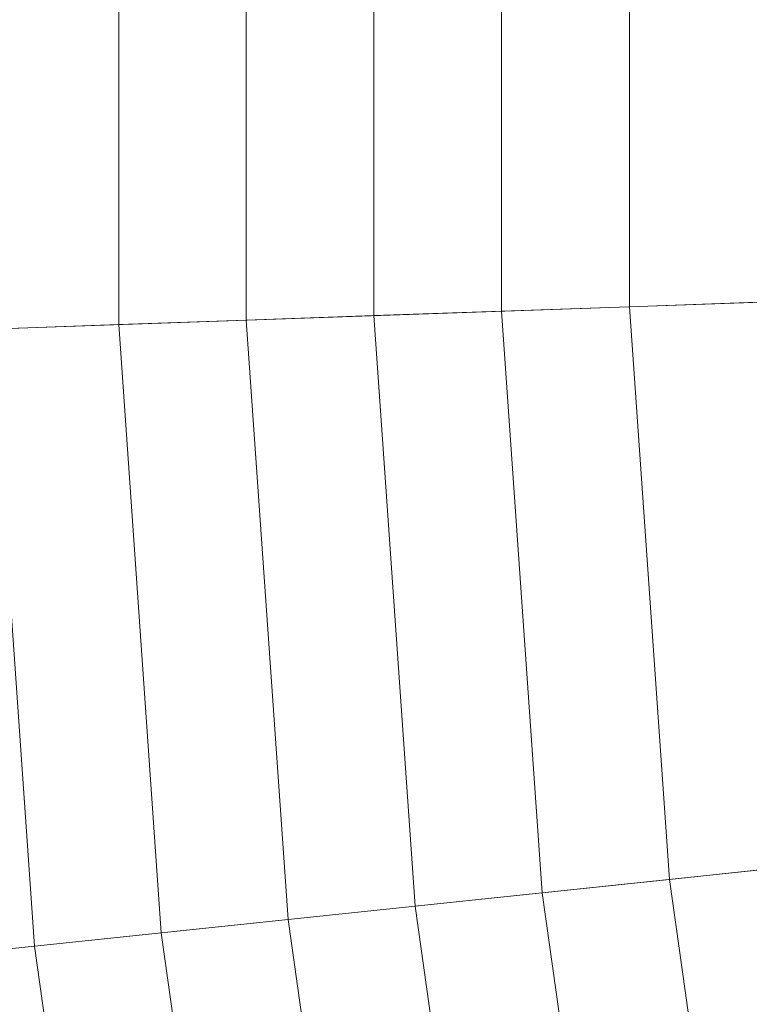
# Model space of a CAD drawing. Header units: centimetres. Extents: x -6.39 to 0.8, y 3.58 to 10.78.
# Tile 79 of 256: x -4.75 to -4.59, y 6.96 to 7.18. Entities that reach past the tile are written whole.
import ezdxf

# ---------------------------------------------------------------- set-up
doc = ezdxf.new("R2010")
doc.units = ezdxf.units.CM
doc.header["$LTSCALE"] = 2.54
doc.layers.add('Lucido design-1', color=7, linetype='Continuous')

# ---------------------------------------------------------------- blocks, each defined once
blk = doc.blocks.new('Gruppo-1')
at = {"color": 142, "linetype": 'Continuous', "lineweight": 9}
for points in [[(-6.39139, 7.30469, -13.70234), (-6.39139, 7.05351, -13.70234), (-2.79712, 7.17903, -13.70234), (-2.79712, 7.17918, -13.70234)], [(-4.72837, 7.24662, -12.85636), (-4.72837, 7.11159, -12.85636), (-4.7566, 7.1106, -12.86369), (-4.7566, 7.2476, -12.86369)], [(-4.70012, 7.24563, -12.84913), (-4.70012, 7.11257, -12.84913), (-4.72837, 7.11159, -12.85636), (-4.72837, 7.24662, -12.85636)], [(-4.67184, 7.24464, -12.842), (-4.67184, 7.11356, -12.842), (-4.70012, 7.11257, -12.84913), (-4.70012, 7.24563, -12.84913)], [(-4.64354, 7.24366, -12.83497), (-4.64354, 7.11455, -12.83497), (-4.67184, 7.11356, -12.842), (-4.67184, 7.24464, -12.842)], [(-4.61521, 7.24267, -12.82804), (-4.61521, 7.11554, -12.82804), (-4.64354, 7.11455, -12.83497), (-4.64354, 7.24366, -12.83497)], [(-4.58687, 7.24168, -12.82121), (-4.58687, 7.11653, -12.82121), (-4.61521, 7.11554, -12.82804), (-4.61521, 7.24267, -12.82804)], [(-6.39139, 7.05351, -13.70234), (-6.37387, 6.80294, -13.70234), (-2.79711, 7.17888, -13.70234), (-2.79712, 7.17903, -13.70234)], [(-6.37387, 6.80294, -13.70234), (-6.33891, 6.55421, -13.70234), (-2.79709, 7.17873, -13.70234), (-2.79711, 7.17888, -13.70234)], [(-6.33891, 6.55421, -13.70234), (-6.28669, 6.30852, -13.70234), (-2.79706, 7.17858, -13.70234), (-2.79709, 7.17873, -13.70234)], [(-6.28669, 6.30852, -13.70234), (-6.21746, 6.06707, -13.70234), (-2.79702, 7.17843, -13.70234), (-2.79706, 7.17858, -13.70234)], [(-6.21746, 6.06707, -13.70234), (-6.13155, 5.83103, -13.70234), (-2.79696, 7.17829, -13.70234), (-2.79702, 7.17843, -13.70234)], [(-6.13155, 5.83103, -13.70234), (-6.02938, 5.60157, -13.70234), (-2.7969, 7.17815, -13.70234), (-2.79696, 7.17829, -13.70234)], [(-6.02938, 5.60157, -13.70234), (-5.91146, 5.37979, -13.70234), (-2.79683, 7.17802, -13.70234), (-2.7969, 7.17815, -13.70234)], [(-5.91146, 5.37979, -13.70234), (-5.77836, 5.16678, -13.70234), (-2.79675, 7.17789, -13.70234), (-2.79683, 7.17802, -13.70234)], [(-5.77836, 5.16678, -13.70234), (-5.63072, 4.96357, -13.70234), (-2.79666, 7.17777, -13.70234), (-2.79675, 7.17789, -13.70234)], [(-5.63072, 4.96357, -13.70234), (-5.46926, 4.77115, -13.70234), (-2.79657, 7.17766, -13.70234), (-2.79666, 7.17777, -13.70234)], [(-5.46926, 4.77115, -13.70234), (-5.29478, 4.59047, -13.70234), (-2.79646, 7.17755, -13.70234), (-2.79657, 7.17766, -13.70234)], [(-5.29478, 4.59047, -13.70234), (-5.10811, 4.42239, -13.70234), (-2.79635, 7.17745, -13.70234), (-2.79646, 7.17755, -13.70234)], [(-5.10811, 4.42239, -13.70234), (-4.91018, 4.26775, -13.70234), (-2.79623, 7.17735, -13.70234), (-2.79635, 7.17745, -13.70234)], [(-4.91018, 4.26775, -13.70234), (-4.70194, 4.12729, -13.70234), (-2.79611, 7.17727, -13.70234), (-2.79623, 7.17735, -13.70234)], [(-4.70194, 4.12729, -13.70234), (-4.48441, 4.0017, -13.70234), (-2.79597, 7.17719, -13.70234), (-2.79611, 7.17727, -13.70234)], [(-4.61521, 7.11554, -12.82804), (-4.60635, 6.98872, -12.82804), (-4.63453, 6.98576, -12.83497), (-4.64354, 7.11455, -12.83497)], [(-4.58687, 7.11653, -12.82121), (-4.57814, 6.99168, -12.82121), (-4.60635, 6.98872, -12.82804), (-4.61521, 7.11554, -12.82804)], [(-4.67184, 7.11356, -12.842), (-4.6627, 6.98279, -12.842), (-4.69083, 6.97984, -12.84913), (-4.70012, 7.11257, -12.84913)], [(-4.64354, 7.11455, -12.83497), (-4.63453, 6.98576, -12.83497), (-4.6627, 6.98279, -12.842), (-4.67184, 7.11356, -12.842)], [(-4.72837, 7.11159, -12.85636), (-4.71895, 6.97688, -12.85636), (-4.74704, 6.97393, -12.86369), (-4.7566, 7.1106, -12.86369)], [(-4.70012, 7.11257, -12.84913), (-4.69083, 6.97984, -12.84913), (-4.71895, 6.97688, -12.85636), (-4.72837, 7.11159, -12.85636)], [(-4.7566, 7.1106, -12.86369), (-4.74704, 6.97393, -12.86369), (-4.7751, 6.97098, -12.87112), (-4.7848, 7.10962, -12.87112)], [(-4.57814, 6.99168, -12.82121), (-4.56072, 6.86775, -12.82121), (-4.58865, 6.86283, -12.82804), (-4.60635, 6.98872, -12.82804)], [(-4.60635, 6.98872, -12.82804), (-4.58865, 6.86283, -12.82804), (-4.61656, 6.8579, -12.83497), (-4.63453, 6.98576, -12.83497)], [(-4.63453, 6.98576, -12.83497), (-4.61656, 6.8579, -12.83497), (-4.64445, 6.85299, -12.842), (-4.6627, 6.98279, -12.842)], [(-4.6627, 6.98279, -12.842), (-4.64445, 6.85299, -12.842), (-4.67232, 6.84807, -12.84913), (-4.69083, 6.97984, -12.84913)], [(-4.69083, 6.97984, -12.84913), (-4.67232, 6.84807, -12.84913), (-4.70016, 6.84316, -12.85636), (-4.71895, 6.97688, -12.85636)], [(-4.71895, 6.97688, -12.85636), (-4.70016, 6.84316, -12.85636), (-4.72797, 6.83826, -12.86369), (-4.74704, 6.97393, -12.86369)], [(-4.74704, 6.97393, -12.86369), (-4.72797, 6.83826, -12.86369), (-4.75576, 6.83336, -12.87112), (-4.7751, 6.97098, -12.87112)]]:
    blk.add_3dface(points, dxfattribs=at)

msp = doc.modelspace()

# ---------------------------------------------------------------- block references
at = {"layer": 'Lucido design-1', "color": 7}
msp.add_blockref('Gruppo-1', (0, 0), dxfattribs=at)

doc.saveas('drawing.dxf')
